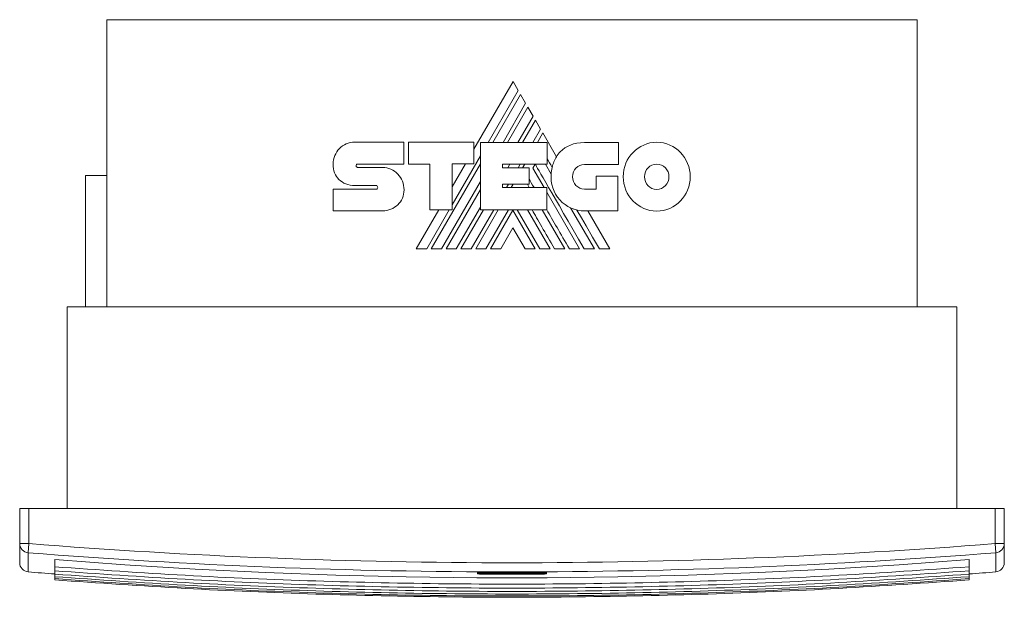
# Model space of a CAD drawing. Header units: millimetres. Extents: x -170 to 690, y -98 to 454.
# Tile 3 of 6: x 132 to 454, y -98 to 91. Entities that reach past the tile are written whole.
import ezdxf

# ---------------------------------------------------------------- set-up
doc = ezdxf.new("R2010")
doc.units = ezdxf.units.MM
doc.linetypes.add('PHANTOM', pattern=[12.7, 6.35, -1.27, 1.27, -1.27, 1.27, -1.27])
doc.layers.add('___VS___', color=7, linetype='Continuous', lineweight=15)

msp = doc.modelspace()

# ---------------------------------------------------------------- linework, layer by layer
at = {"color": 7, "linetype": 'Continuous', "lineweight": 15}
for p, q in [((160.25, 91.22), (160.25, -2.78)), ((160.25, 91.22), (425.25, 91.22)), ((425.25, -2.78), (425.25, 91.22)), ((293.09, 70.98), (280.29, 48.84)), ((294.79, 68.06), (293.09, 70.98)), ((284.98, 51.06), (294.79, 68.06)), ((295.55, 66.74), (286.5, 51.06)), ((297.22, 63.86), (295.55, 66.74)), ((289.83, 51.06), (297.22, 63.86)), ((297.96, 62.55), (291.33, 51.06)), ((299.65, 59.65), (297.96, 62.55)), ((294.68, 51.06), (299.65, 59.65)), ((300.39, 58.36), (296.18, 51.06)), ((302.09, 55.4), (300.39, 58.36)), ((299.58, 51.06), (302.09, 55.4)), ((302.82, 54.14), (301.04, 51.06)), ((307.29, 46.38), (302.82, 54.14)), ((241.28, 51.15), (257.36, 51.15)), ((257.36, 51.15), (257.36, 43.98)), ((258.95, 43.98), (258.95, 51.12)), ((258.95, 51.12), (280.29, 51.12)), ((280.29, 51.12), (280.29, 44.04)), ((282.46, 28.97), (282.46, 51.06)), ((282.46, 51.06), (304.25, 51.06)), ((304.25, 51.06), (304.25, 43.92)), ((316.43, 51), (327.61, 51)), ((327.61, 51), (327.61, 43.83)), ((273.18, 30.62), (282.46, 46.69)), ((242.21, 43.98), (257.36, 43.98)), ((242.24, 42.87), (250.41, 42.87)), ((265.88, 43.98), (258.95, 43.98)), ((265.88, 28.97), (265.88, 43.98)), ((266.36, 16.19), (282.46, 44.06)), ((280.29, 44.04), (273.18, 44.04)), ((273.18, 28.97), (273.18, 44.04)), ((277.52, 44.04), (273.18, 36.53)), ((289.69, 43.92), (304.25, 43.92)), ((289.69, 43.92), (289.69, 42.75)), ((289.69, 42.75), (298.37, 42.75)), ((291.37, 42.75), (292.05, 43.92)), ((294.76, 42.75), (295.44, 43.92)), ((296.24, 42.75), (296.91, 43.92)), ((298.37, 42.75), (298.37, 37.34)), ((299.57, 42.65), (300.31, 43.92)), ((299.57, 42.65), (303.26, 36.26)), ((303.67, 43.92), (305.56, 40.63)), ((327.61, 43.83), (316.43, 43.83)), ((153.25, 40.22), (153.25, -2.78)), ((153.25, 40.22), (160.25, 40.22)), ((320.28, 35.78), (320.28, 40.04)), ((320.28, 40.04), (327.37, 40.04)), ((327.37, 40.04), (327.37, 28.64)), ((234.24, 35.75), (248.37, 35.75)), ((248.37, 36.95), (241.3, 36.95)), ((269.7, 16.19), (282.46, 38.29)), ((271.23, 16.19), (282.46, 35.67)), ((289.69, 37.34), (298.37, 37.34)), ((289.69, 37.34), (289.69, 36.26)), ((289.69, 36.26), (304.13, 36.26)), ((291, 36.26), (291.63, 37.34)), ((292.49, 36.26), (293.12, 37.34)), ((297.77, 37.34), (298.39, 36.26)), ((304.13, 28.97), (304.13, 36.26)), ((316.43, 35.78), (320.28, 35.78)), ((304.13, 34.76), (314.87, 16.19)), ((274.53, 16.19), (282.46, 29.91)), ((311.93, 29.63), (319.7, 16.19)), ((250.41, 28.67), (234.24, 28.67)), ((268.81, 28.97), (261.43, 16.19)), ((264.85, 16.19), (272.22, 28.97)), ((265.88, 28.97), (273.18, 28.97)), ((276.04, 16.19), (283.42, 28.97)), ((279.37, 16.19), (286.77, 28.97)), ((280.9, 16.19), (288.28, 28.97)), ((282.46, 28.97), (304.13, 28.97)), ((284.23, 16.19), (291.64, 28.97)), ((285.74, 16.19), (293.05, 28.87)), ((300.36, 16.19), (293.05, 28.87)), ((301.88, 16.19), (294.47, 28.97)), ((297.78, 28.97), (305.18, 16.19)), ((302.61, 28.97), (310.01, 16.19)), ((327.37, 28.64), (316.49, 28.64)), ((324.74, 16.19), (317.55, 28.64)), ((293.05, 23.07), (289.05, 16.19)), ((293.05, 23.07), (297.03, 16.19)), ((147.25, -2.78), (147.25, -68.78)), ((147.25, -2.78), (438.25, -2.78)), ((438.25, -2.78), (438.25, -68.78)), ((131.75, -80.24), (131.75, -68.78)), ((131.75, -68.78), (134.75, -68.78)), ((450.75, -68.78), (134.75, -68.78)), ((134.75, -68.78), (134.75, -80.24)), ((450.75, -80.24), (450.75, -68.78)), ((450.75, -68.78), (453.75, -68.78)), ((453.75, -68.78), (453.75, -80.24)), ((131.75, -80.24), (134.75, -80.24)), ((131.75, -86.52), (131.75, -80.24)), ((450.75, -80.24), (453.75, -80.24)), ((453.75, -80.24), (453.75, -86.52)), ((143.25, -85.44), (143.25, -87.85)), ((442.25, -85.44), (442.25, -87.85)), ((143.25, -87.85), (143.25, -89.15)), ((143.25, -89.15), (143.25, -90.23)), ((281.45, -90.13), (281.45, -89.77)), ((303.25, -89.91), (303.25, -90.2)), ((304.05, -89.77), (304.05, -90.13)), ((442.25, -87.85), (442.25, -89.15)), ((442.25, -89.15), (442.25, -90.23)), ((143.25, -90.23), (143.25, -91.09)), ((143.25, -91.09), (143.25, -91.72)), ((143.25, -91.72), (143.25, -92.13)), ((442.25, -90.23), (442.25, -91.09)), ((442.25, -91.09), (442.25, -91.72)), ((442.25, -91.72), (442.25, -92.13))]:
    msp.add_line(p, q, dxfattribs=at)
at = {"color": 8, "linetype": 'Continuous', "lineweight": 15}
for p, q in [((134.52, -83.22), (134.52, -89.51)), ((450.99, -89.51), (450.99, -83.22)), ((282.25, -89.71), (282.25, -89.91)), ((303.25, -89.91), (303.25, -89.71))]:
    msp.add_line(p, q, dxfattribs=at)
at = {"color": 7, "linetype": 'Continuous', "lineweight": 15, "flags": 128}
for points in [[(321.35, 16.19), (319.09, 20.08), (316.99, 23.72), (315.43, 26.4), (313.97, 28.92)], [(134.75, -80.24), (134.71, -80.79), (134.67, -81.33), (134.63, -81.83), (134.59, -82.27), (134.56, -82.64), (134.54, -82.93), (134.52, -83.13), (134.52, -83.22)], [(450.75, -80.24), (450.8, -80.79), (450.84, -81.33), (450.88, -81.83), (450.91, -82.27), (450.94, -82.64), (450.97, -82.93), (450.98, -83.13), (450.99, -83.22)], [(442.25, -85.44), (419.33, -87.15), (396.37, -88.57), (373.38, -89.71), (350.36, -90.57), (327.32, -91.14), (304.28, -91.42), (281.23, -91.42), (258.18, -91.14), (235.15, -90.57), (212.13, -89.71), (189.14, -88.57), (166.18, -87.15), (143.25, -85.44)], [(282.25, -89.91), (284.88, -89.92), (287.5, -89.93), (290.13, -89.94), (292.75, -89.94), (295.38, -89.94), (298, -89.93), (300.63, -89.92), (303.25, -89.91)], [(282.25, -89.91), (282.25, -89.97), (282.25, -90.02), (282.25, -90.06), (282.25, -90.11), (282.25, -90.14), (282.25, -90.17), (282.25, -90.19), (282.25, -90.2)], [(303.25, -90.2), (300.63, -90.21), (298, -90.22), (295.38, -90.22), (292.75, -90.22), (290.13, -90.22), (287.5, -90.22), (284.88, -90.21), (282.25, -90.2)]]:
    msp.add_lwpolyline(points, dxfattribs=at)
at = {"color": 7, "linetype": 'Continuous', "lineweight": 15}
for centre, radius, start, end in [((317.74, 40.11), 12.19, 149.0381, 166.8386), ((316.49, 39.61), 10.97, 174.6401, 270), ((134.75, -80.24), 2.99, 180.0811, 265.5615), ((292.75, 1904.22), 1990.74, 265.44779, 274.55221), ((450.76, -80.24), 2.99, 274.4383, 359.9191), ((292.75, 1904.22), 1993.73, 265.44779, 274.55221), ((134.75, -86.52), 3, 180, 265.4621), ((450.75, -86.52), 3, 274.5379, 0), ((292.75, 1904.22), 2000, 265.46209, 265.71314), ((281.45, -89.83), 0.3, 269.5963, 359.9198), ((292.75, 1904.22), 1993.96, 269.69824, 270), ((292.75, 1904.22), 1993.96, 269.69824, 270.30176), ((292.75, 1904.22), 1993.96, 270, 270.30176), ((304.05, -89.83), 0.3, 180.083, 270.4036), ((292.75, 1904.22), 2000, 274.28686, 274.53791)]:
    msp.add_arc(centre, radius, start, end, dxfattribs=at)
at = {"color": 8, "linetype": 'Continuous', "lineweight": 15}
for centre, start, end in [((281.45, -89.47), 269.6732, 294.5453), ((304.05, -89.47), 243.6223, 270.3316)]:
    msp.add_arc(centre, 0.301, start, end, dxfattribs=at)
at = {"color": 7, "linetype": 'Continuous', "lineweight": 15}
for points in [[(234.24, 43.94), (234.24, 45.92), (235.03, 47.72), (236.3, 49.03)], [(236.3, 49.03), (237.58, 50.34), (239.34, 51.15), (241.28, 51.15)], [(308.54, 47.98), (310.36, 49.85), (313, 51), (316.43, 51)], [(332.34, 47.79), (334.32, 49.83), (337.06, 51.09), (340.08, 51.09)], [(340.08, 51.09), (343.11, 51.09), (345.85, 49.83), (347.84, 47.78)], [(305.87, 42.89), (305.23, 44), (304.69, 44.93), (304.25, 45.69)], [(307.29, 46.38), (307.65, 46.96), (308.07, 47.49), (308.54, 47.98)], [(329.14, 39.82), (329.14, 42.93), (330.36, 45.75), (332.34, 47.79)], [(347.84, 47.78), (349.83, 45.74), (351.06, 42.93), (351.06, 39.82)], [(236.1, 38.95), (234.93, 40.11), (234.21, 41.77), (234.24, 43.93)], [(241.93, 43.82), (241.84, 43.7), (241.78, 43.53), (241.78, 43.36)], [(241.78, 43.36), (241.78, 43.23), (241.83, 43.1), (241.92, 43.01)], [(241.92, 43.01), (242, 42.92), (242.12, 42.87), (242.24, 42.87)], [(242.21, 43.98), (242.11, 43.98), (242.01, 43.92), (241.93, 43.82)], [(250.41, 42.87), (252.34, 42.87), (254.1, 42.03), (255.37, 40.69)], [(316.4, 16.19), (306.16, 33.82), (300.81, 43.07), (300.36, 43.92)], [(305.56, 40.63), (305.61, 41.41), (305.71, 42.16), (305.87, 42.89)], [(313.68, 42.66), (312.97, 41.93), (312.54, 40.93), (312.54, 39.82)], [(316.43, 43.83), (315.35, 43.83), (314.38, 43.38), (313.68, 42.66)], [(337.27, 42.75), (336.55, 42), (336.1, 40.96), (336.1, 39.82)], [(340.08, 43.95), (338.98, 43.95), (337.99, 43.49), (337.27, 42.75)], [(342.91, 42.74), (342.19, 43.49), (341.19, 43.95), (340.08, 43.95)], [(344.09, 39.82), (344.09, 40.96), (343.64, 41.99), (342.91, 42.74)], [(241.3, 36.95), (239.26, 37), (237.4, 37.66), (236.1, 38.95)], [(255.37, 40.69), (256.65, 39.35), (257.45, 37.5), (257.45, 35.5)], [(299.95, 36.26), (299.26, 37.46), (298.73, 38.38), (298.37, 39.02)], [(312.54, 39.82), (312.54, 38.7), (312.97, 37.69), (313.68, 36.96)], [(332.34, 31.87), (330.36, 33.9), (329.14, 36.71), (329.14, 39.82)], [(336.1, 39.82), (336.1, 38.68), (336.55, 37.64), (337.27, 36.89)], [(342.91, 36.9), (343.64, 37.65), (344.09, 38.68), (344.09, 39.82)], [(351.06, 39.82), (351.06, 36.71), (349.83, 33.91), (347.85, 31.88)], [(248.68, 36.78), (248.6, 36.88), (248.49, 36.95), (248.37, 36.95)], [(248.37, 35.75), (248.5, 35.75), (248.62, 35.81), (248.71, 35.9)], [(248.86, 36.31), (248.86, 36.48), (248.79, 36.65), (248.68, 36.78)], [(248.71, 35.9), (248.8, 36.01), (248.86, 36.15), (248.86, 36.31)], [(257.45, 35.5), (257.45, 33.54), (256.67, 31.85), (255.42, 30.64)], [(313.68, 36.96), (314.38, 36.23), (315.35, 35.78), (316.43, 35.78)], [(337.27, 36.89), (337.99, 36.15), (338.98, 35.69), (340.08, 35.69)], [(340.08, 35.69), (341.19, 35.69), (342.19, 36.15), (342.91, 36.9)], [(255.42, 30.64), (254.14, 29.4), (252.37, 28.67), (250.41, 28.67)], [(311.54, 16.19), (308.6, 21.27), (306.13, 25.54), (304.13, 29)], [(313.97, 28.92), (313.26, 29.09), (312.58, 29.33), (311.93, 29.63)], [(340.08, 28.58), (337.06, 28.58), (334.32, 29.83), (332.34, 31.87)], [(347.85, 31.88), (345.86, 29.84), (343.11, 28.58), (340.08, 28.58)], [(306.7, 16.19), (303.59, 21.56), (301.13, 25.82), (299.3, 28.97)]]:
    msp.add_open_spline(points, degree=3, dxfattribs=at)
for points, knots in [([(442.25, -87.85), (428.05, -88.84), (399.66, -90.82), (356.93, -92.61), (314.16, -93.55), (271.35, -93.55), (228.57, -92.61), (185.85, -90.82), (157.45, -88.84), (143.25, -87.85)], [0, 0, 0, 0, 0.1429, 0.285699, 0.428531, 0.57147, 0.714302, 0.857101, 1, 1, 1, 1]), ([(442.25, -89.15), (428.05, -90.14), (399.66, -92.12), (356.93, -93.92), (314.16, -94.85), (271.35, -94.85), (228.57, -93.92), (185.85, -92.12), (157.45, -90.14), (143.25, -89.15)], [0, 0, 0, 0, 0.1429, 0.285699, 0.428531, 0.57147, 0.714302, 0.857101, 1, 1, 1, 1]), ([(281.45, -89.77), (281.46, -89.76), (281.46, -89.75), (281.56, -89.74), (281.74, -89.72), (281.98, -89.71), (282.16, -89.71), (282.25, -89.71)], [0, 0, 0, 0, 0.143511, 0.358188, 0.572286, 0.786137, 1, 1, 1, 1]), ([(282.25, -90.2), (282.19, -90.19), (282.05, -90.19), (281.82, -90.19), (281.62, -90.17), (281.48, -90.15), (281.46, -90.14), (281.45, -90.13)], [0, 0, 0, 0, 0.135264, 0.349848, 0.56609, 0.783058, 1, 1, 1, 1]), ([(281.56, -89.74), (281.56, -89.74), (281.56, -89.74), (281.59, -89.74), (281.66, -89.73), (281.81, -89.72), (282.02, -89.71), (282.18, -89.71), (282.25, -89.71)], [0, 0, 0, 0, 0.0360749, 0.1346206, 0.2942711, 0.5151843, 0.7822875, 1, 1, 1, 1]), ([(281.75, -89.83), (281.76, -89.84), (281.77, -89.86), (281.86, -89.88), (281.98, -89.9), (282.13, -89.91), (282.22, -89.91), (282.25, -89.91)], [0, 0, 0, 0, 0.218164, 0.43586, 0.651964, 0.865594, 1, 1, 1, 1]), ([(303.25, -89.71), (303.34, -89.71), (303.52, -89.71), (303.75, -89.72), (303.88, -89.73), (303.94, -89.74), (303.94, -89.74), (303.94, -89.74)], [0, 0, 0, 0, 0.267777, 0.556456, 0.792775, 0.934667, 1, 1, 1, 1]), ([(303.25, -89.71), (303.31, -89.71), (303.46, -89.71), (303.69, -89.72), (303.89, -89.73), (304.03, -89.75), (304.05, -89.76), (304.05, -89.77)], [0, 0, 0, 0, 0.139433, 0.353941, 0.56907, 0.78454, 1, 1, 1, 1]), ([(303.25, -89.91), (303.31, -89.91), (303.42, -89.91), (303.57, -89.89), (303.68, -89.87), (303.74, -89.85), (303.75, -89.84), (303.75, -89.83)], [0, 0, 0, 0, 0.211295, 0.423167, 0.63676, 0.852784, 1, 1, 1, 1]), ([(304.05, -90.13), (304.05, -90.14), (304.04, -90.15), (303.94, -90.16), (303.76, -90.18), (303.52, -90.19), (303.34, -90.19), (303.25, -90.2)], [0, 0, 0, 0, 0.146371, 0.361451, 0.574856, 0.787404, 1, 1, 1, 1]), ([(442.25, -90.23), (428.05, -91.22), (399.66, -93.2), (356.93, -95), (314.16, -95.93), (271.35, -95.93), (228.57, -95), (185.85, -93.2), (157.45, -91.22), (143.25, -90.23)], [0, 0, 0, 0, 0.1429, 0.285699, 0.428531, 0.57147, 0.714302, 0.857101, 1, 1, 1, 1]), ([(442.25, -91.09), (428.05, -92.08), (399.66, -94.05), (356.93, -95.85), (314.16, -96.79), (271.35, -96.79), (228.57, -95.85), (185.85, -94.05), (157.45, -92.08), (143.25, -91.09)], [0, 0, 0, 0, 0.1429, 0.285699, 0.428531, 0.57147, 0.714302, 0.857101, 1, 1, 1, 1]), ([(442.25, -91.72), (428.05, -92.71), (399.66, -94.69), (356.93, -96.48), (314.16, -97.42), (271.35, -97.42), (228.57, -96.48), (185.85, -94.69), (157.45, -92.71), (143.25, -91.72)], [0, 0, 0, 0, 0.1429, 0.285699, 0.428531, 0.57147, 0.714302, 0.857101, 1, 1, 1, 1]), ([(442.25, -92.13), (428.05, -93.12), (399.66, -95.1), (356.93, -96.89), (314.16, -97.83), (271.35, -97.83), (228.57, -96.89), (185.85, -95.1), (157.45, -93.12), (143.25, -92.13)], [0, 0, 0, 0, 0.1429004, 0.2856994, 0.4285306, 0.57147, 0.7143018, 0.8571006, 1, 1, 1, 1])]:
    msp.add_open_spline(points, degree=3, knots=knots, dxfattribs=at)
at = {"layer": '___VS___', "linetype": 'Continuous', "lineweight": 15}
msp.add_line((234.24, 35.75), (234.24, 28.67), dxfattribs=at)
at = {"layer": '___VS___', "linetype": 'PHANTOM'}
for p, q in [((261.43, 16.19), (264.85, 16.19)), ((266.36, 16.19), (269.7, 16.19)), ((271.23, 16.19), (274.53, 16.19)), ((276.04, 16.19), (279.37, 16.19)), ((280.9, 16.19), (284.23, 16.19)), ((285.74, 16.19), (289.05, 16.19)), ((297.03, 16.19), (300.36, 16.19)), ((301.88, 16.19), (305.18, 16.19)), ((306.7, 16.19), (310.01, 16.19)), ((311.54, 16.19), (314.87, 16.19)), ((316.4, 16.19), (319.7, 16.19)), ((321.35, 16.19), (324.74, 16.19))]:
    msp.add_line(p, q, dxfattribs=at)

doc.saveas('drawing.dxf')
